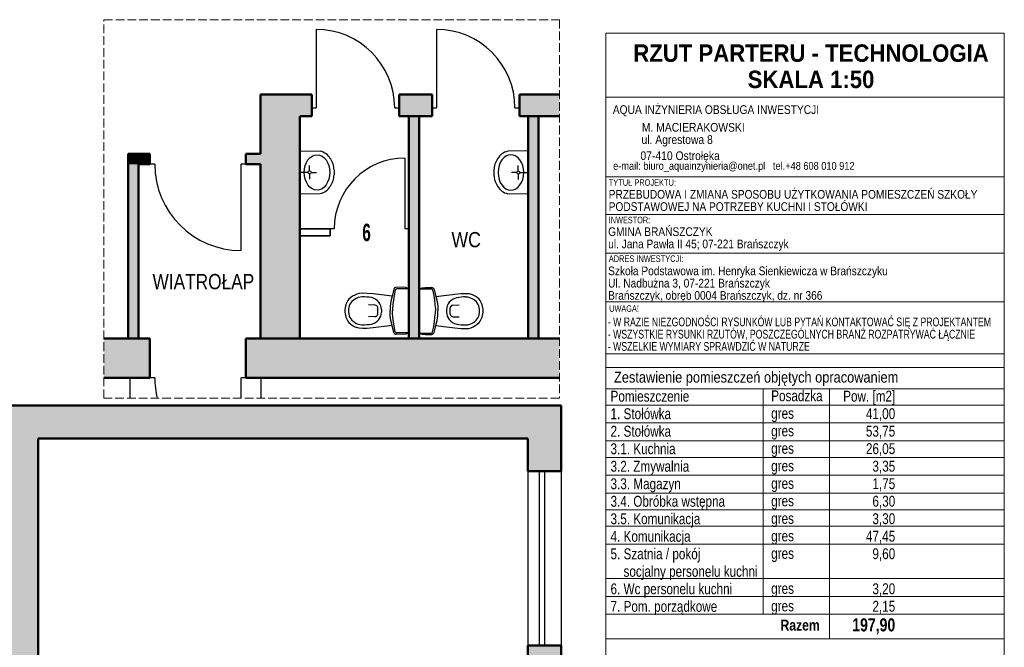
# Model space of a CAD drawing. Header units: centimetres. Extents: x -1240 to 1518, y -1846 to 998.
# Tile 8 of 8: x 373 to 1502, y 278 to 998. Entities that reach past the tile are written whole.
import ezdxf

# ---------------------------------------------------------------- set-up
doc = ezdxf.new("R2010")
doc.units = ezdxf.units.CM
doc.linetypes.add('VERDECKT2_S2', pattern=[13.5, 10, -3.5])
doc.layers.add('Standard', color=7, linetype='Continuous', lineweight=25)
doc.styles.add('ARIAL', font='ARIAL.TTF')

# ---------------------------------------------------------------- blocks, each defined once
blk = doc.blocks.new('OBIEKTY_ZLOZONE_66')
at = {"layer": 'Standard', "color": 7, "linetype": 'ByBlock', "lineweight": 25}
for p, q in [((527.8, 587.3), (522.3, 587.3)), ((626.8, 564), (626.8, 587.3)), ((632.3, 587.3), (626.8, 587.3))]:
    blk.add_line(p, q, dxfattribs=at)
blk.add_arc((626.8, 587.3), 99, 180, 193.6145, dxfattribs=at)
blk = doc.blocks.new('OBIEKTY_ZLOZONE_67')
at = {"layer": 'Standard', "color": 7, "linetype": 'ByBlock', "lineweight": 25}
for p, q in [((527.8, 832.3), (522.3, 832.3)), ((626.8, 733.3), (626.8, 832.3)), ((632.3, 832.3), (626.8, 832.3))]:
    blk.add_line(p, q, dxfattribs=at)
blk.add_arc((626.8, 832.3), 99, 180, 270, dxfattribs=at)
blk = doc.blocks.new('OBIEKTY_ZLOZONE_68')
at = {"layer": 'Standard', "color": 7, "linetype": 'ByBlock', "lineweight": 25}
for p, q in [((694.2, 847.6), (694.2, 798.1)), ((694.2, 847.6), (717.5, 847.3)), ((705.5, 824.7), (705.5, 830.7)), ((733.5, 825.6), (733.5, 820.1)), ((703.7, 822.9), (694.2, 822.9)), ((705.5, 821.1), (705.5, 815.1)), ((707.3, 822.9), (713.3, 822.9)), ((694.2, 798.1), (717.5, 798.5))]:
    blk.add_line(p, q, dxfattribs=at)
blk.add_circle((705.5, 822.9), 1.82, dxfattribs=at)
for centre, major_axis, ratio, start_param, end_param in [((713.1, 831.6), (-17.9, 0), 0.9, 3.590857, 4.46536), ((703.5, 824.9), (-30, 0), 0.9, 3.170004, 3.677074), ((703.5, 820.9), (-30, 0), 0.9, 2.606111, 3.113181), ((714, 822.9), (0, 20.3), 0.723317, 9.424778, 9.424778), ((713.1, 814.1), (-17.9, 0), 0.9, 1.817831, 2.692327)]:
    blk.add_ellipse(centre, major_axis=major_axis, ratio=ratio, start_param=start_param, end_param=end_param, dxfattribs=at)
blk = doc.blocks.new('OBIEKTY_ZLOZONE_69')
at = {"layer": 'Standard', "color": 7, "linetype": 'ByBlock', "lineweight": 25}
for p, q in [((956.3, 847.5), (932.9, 847.2)), ((956.3, 847.5), (956.3, 798)), ((917, 825.5), (917, 820)), ((944.9, 824.6), (944.9, 830.6)), ((943.1, 822.8), (937.1, 822.8)), ((944.9, 820.9), (944.9, 814.9)), ((946.7, 822.8), (956.3, 822.8)), ((956.3, 798), (932.9, 798.4))]:
    blk.add_line(p, q, dxfattribs=at)
blk.add_circle((944.9, 822.8), 1.82, dxfattribs=at)
for centre, major_axis, ratio, start_param, end_param in [((946.9, 824.8), (30, 0), 0.9, 2.606112, 3.113182), ((937.3, 831.5), (17.9, 0), 0.9, 1.817825, 2.692328), ((936.4, 822.8), (0, -20.3), 0.723317, 6.283185, 12.56637), ((946.9, 820.8), (30, 0), 0.9, 3.170005, 3.677075), ((937.3, 814), (17.9, 0), 0.9, 3.590858, 4.465354)]:
    blk.add_ellipse(centre, major_axis=major_axis, ratio=ratio, start_param=start_param, end_param=end_param, dxfattribs=at)
blk = doc.blocks.new('OBIEKTY_ZLOZONE_70')
at = {"layer": 'Standard', "color": 7, "linetype": 'ByBlock', "lineweight": 25}
for p, q in [((812.2, 691.1), (804.7, 690.9)), ((819.2, 689.4), (805.4, 689.4)), ((815.8, 690.8), (812.2, 691.1)), ((819.2, 689.4), (815.8, 690.8)), ((819.2, 638.7), (819.2, 689.4)), ((762.4, 684.1), (759.8, 683.3)), ((766.6, 684.2), (762.4, 684.1)), ((771, 684.1), (766.6, 684.2)), ((778.5, 683.5), (771, 684.1)), ((800, 680.8), (778.5, 683.5)), ((800, 680.8), (798.7, 675)), ((802.1, 688.8), (800, 680.7)), ((802.4, 681.7), (801.6, 676.6)), ((803.8, 688.2), (802.4, 681.7)), ((780.5, 670.6), (773.2, 671)), ((783.8, 660.4), (783.8, 667.8)), ((798.7, 675), (798, 669.5)), ((798, 669.5), (798, 664.1)), ((801.1, 671.2), (800.6, 666.5)), ((800.6, 666.5), (800.6, 664.1)), ((801.6, 676.6), (801.1, 671.2)), ((780.5, 657.5), (773.2, 657.2)), ((788, 665.5), (788, 662.6)), ((798, 658.6), (798, 664.1)), ((798.7, 653.1), (798, 658.6)), ((800.6, 661.6), (800.6, 664.1)), ((801.1, 656.9), (800.6, 661.6)), ((801.6, 651.6), (801.1, 656.9)), ((762.4, 644.1), (759.8, 644.8)), ((766.6, 643.9), (762.4, 644.1)), ((771, 644), (766.6, 643.9)), ((778.5, 644.7), (771, 644)), ((800, 647.4), (778.5, 644.7)), ((800, 647.4), (798.7, 653.1)), ((802.1, 639.3), (800, 647.4)), ((802.4, 646.4), (801.6, 651.6)), ((803.8, 640), (802.4, 646.4)), ((812.2, 637.1), (804.7, 637.2)), ((819.2, 638.7), (805.4, 638.7)), ((815.8, 637.4), (812.2, 637.1)), ((819.2, 638.7), (815.8, 637.4))]:
    blk.add_line(p, q, dxfattribs=at)
for centre, radius, start, end in [((804.8, 688.1), 2.83, 90.9781, 165.7243), ((805.4, 687.8), 1.62, 90.0001, 167.2497), ((767.2, 661.4), 23.1, 108.7181, 136.0438), ((766, 664.4), 15.6, 90.1603, 125.2494), ((767.1, 631), 49.1, 79.2495, 91.3406), ((772.4, 663.3), 16.4, 40.846, 76.2327), ((767.2, 664.3), 21.3, 141.6342, 180.5394), ((764.6, 665), 14.4, 121.836, 183.6459), ((780.6, 667.3), 3.29, 7.5818, 90.696), ((772.4, 664.4), 15.7, 3.8862, 37.7047), ((767.2, 663.9), 21.3, 179.4606, 218.3661), ((764.6, 663.2), 14.4, 176.3538, 238.164), ((780.6, 660.8), 3.29, 269.3049, 352.4183), ((772.4, 663.7), 15.7, 322.2954, 356.1138), ((767.2, 666.7), 23.1, 223.9563, 251.2819), ((766, 663.7), 15.6, 234.7506, 269.8401), ((772.4, 664.8), 16.4, 283.7675, 319.1541), ((804.8, 640), 2.83, 194.2756, 269.0219), ((805.4, 640.3), 1.62, 192.7505, 270)]:
    blk.add_arc(centre, radius, start, end, dxfattribs=at)
blk.add_ellipse((767.1, 697.2), major_axis=(34.7, -34.7), ratio=1, start_param=5.474391, end_param=5.68542, dxfattribs=at)
blk = doc.blocks.new('OBIEKTY_ZLOZONE_71')
at = {"layer": 'Standard', "color": 7, "linetype": 'ByBlock', "lineweight": 25}
for p, q in [((831.3, 689.3), (834.6, 690.6)), ((831.3, 638.6), (831.3, 689.3)), ((831.3, 689.3), (845, 689.3)), ((834.6, 690.6), (838.2, 691)), ((838.2, 691), (845.7, 690.8)), ((846.6, 688.1), (848.1, 681.6)), ((848.1, 681.6), (848.8, 676.4)), ((848.4, 688.7), (850.4, 680.6)), ((850.4, 680.7), (872, 683.3)), ((850.4, 680.7), (851.7, 674.9)), ((872, 683.3), (879.4, 684)), ((879.4, 684), (883.8, 684.1)), ((883.8, 684.1), (888.1, 684)), ((888.1, 684), (890.7, 683.2)), ((848.8, 676.4), (849.3, 671.1)), ((849.3, 671.1), (849.8, 666.4)), ((851.7, 674.9), (852.5, 669.4)), ((852.5, 669.4), (852.5, 664)), ((866.6, 660.3), (866.6, 667.6)), ((869.9, 670.5), (877.2, 670.9)), ((848.8, 651.5), (849.3, 656.8)), ((849.3, 656.8), (849.8, 661.5)), ((849.8, 666.4), (849.8, 664)), ((849.8, 661.5), (849.8, 664)), ((851.7, 653), (852.5, 658.5)), ((852.5, 658.5), (852.5, 664)), ((862.4, 665.4), (862.4, 662.5)), ((869.9, 657.4), (877.2, 657.1)), ((846.6, 639.9), (848.1, 646.3)), ((848.1, 646.3), (848.8, 651.5)), ((848.4, 639.2), (850.4, 647.3)), ((850.4, 647.3), (851.7, 653)), ((850.4, 647.3), (872, 644.6)), ((872, 644.6), (879.4, 643.9)), ((879.4, 643.9), (883.8, 643.8)), ((883.8, 643.8), (888.1, 643.9)), ((888.1, 643.9), (890.7, 644.7)), ((831.3, 638.6), (834.6, 637.3)), ((831.3, 638.6), (845, 638.6)), ((834.6, 637.3), (838.2, 637)), ((838.2, 637), (845.7, 637.1))]:
    blk.add_line(p, q, dxfattribs=at)
for centre, radius, start, end in [((845, 687.7), 1.62, 12.7503, 89.9999), ((845.6, 688), 2.83, 14.2757, 89.0219), ((878.1, 663.2), 16.4, 103.7673, 139.154), ((883.3, 630.9), 49.1, 88.6594, 100.7505), ((884.4, 664.3), 15.6, 54.7506, 89.8397), ((883.2, 661.3), 23.1, 43.9562, 71.2819), ((878.1, 664.3), 15.7, 142.2953, 176.1138), ((869.9, 667.2), 3.29, 89.304, 172.4182), ((885.9, 664.9), 14.4, 356.3541, 58.164), ((883.2, 664.2), 21.3, 359.4606, 38.3658), ((878.1, 663.6), 15.7, 183.8862, 217.7046), ((869.9, 660.7), 3.29, 187.5817, 270.6951), ((885.9, 663), 14.4, 301.836, 3.6462), ((883.2, 663.8), 21.3, 321.6339, 0.5394), ((878.1, 664.7), 16.4, 220.8459, 256.2325), ((884.4, 663.6), 15.6, 270.1599, 305.2494), ((883.2, 666.6), 23.1, 288.7181, 316.0437), ((845, 640.2), 1.62, 270, 347.2495), ((845.6, 639.9), 2.83, 270.9781, 345.7244)]:
    blk.add_arc(centre, radius, start, end, dxfattribs=at)
blk.add_ellipse((883.3, 697.1), major_axis=(-34.7, -34.7), ratio=1, start_param=0.597765, end_param=0.808794, dxfattribs=at)
blk = doc.blocks.new('OBIEKTY_ZLOZONE_72')
at = {"layer": 'Standard', "color": 7, "linetype": 'ByBlock', "lineweight": 25}
for p, q in [((814.7, 839.3), (814.7, 758.3)), ((733.7, 758.3), (729.2, 758.3)), ((819.2, 758.3), (814.7, 758.3))]:
    blk.add_line(p, q, dxfattribs=at)
blk.add_arc((814.7, 758.3), 81, 90, 180, dxfattribs=at)
blk = doc.blocks.new('OBIEKTY_ZLOZONE_73')
at = {"layer": 'Standard', "color": 7, "linetype": 'ByBlock', "lineweight": 25}
for p, q in [((713.1, 986.8), (713.1, 896.8)), ((708.1, 896.8), (713.1, 896.8)), ((803.1, 896.8), (808.1, 896.8))]:
    blk.add_line(p, q, dxfattribs=at)
blk.add_arc((713.1, 896.8), 90, 0, 90, dxfattribs=at)
blk = doc.blocks.new('OBIEKTY_ZLOZONE_74')
at = {"layer": 'Standard', "color": 7, "linetype": 'ByBlock', "lineweight": 25}
for p, q in [((851.1, 986.8), (851.1, 896.8)), ((846.1, 896.8), (851.1, 896.8)), ((941.1, 896.8), (946.1, 896.8))]:
    blk.add_line(p, q, dxfattribs=at)
blk.add_arc((851.1, 896.8), 90, 0, 90, dxfattribs=at)

msp = doc.modelspace()

# ---------------------------------------------------------------- hatches: boundary and pattern name
at = {"layer": 'Standard', "linetype": 'ByBlock', "lineweight": 13}
h = msp.add_hatch(color=254, dxfattribs=at)
h.paths.add_polyline_path([(-120.1, 299.7), (-120.1, 259.7), (-80.1, 259.7), (-80.1, 299.7)])
h.paths.add_polyline_path([(993.9, 280.1), (955.9, 280.1), (955.9, 200.1), (993.9, 200.1)])
h.paths.add_polyline_path([(993.9, -79.9), (993.9, 0.1), (955.9, 0.1), (955.9, -79.9)])
h.paths.add_polyline_path([(558.9, -416.1), (570.9, -416.1), (570.9, -380.3), (518, -380.3), (518, -392.3), (558.9, -392.3)])
h.paths.add_polyline_path([(189.9, 555.7), (145.9, 555.7), (145.9, 517.7), (189.9, 517.7)])
h.paths.add_polyline_path([(-378.1, 492.7), (-378.1, 517.7), (-220.1, 517.7), (-220.1, 555.7), (-378.1, 555.7), (-378.1, 627.7), (-420.1, 627.7), (-420.1, 492.7)])
h.paths.add_polyline_path([(-1015.1, 919.7), (-1015.1, 881.7), (-420.1, 881.7), (-420.1, 804.7), (-378.1, 804.7), (-378.1, 998), (-420.1, 998), (-420.1, 919.7)])
h.paths.add_polyline_path([(-1110.1, 307.7), (-1135.1, 307.7), (-1135.1, 881.7), (-1115.1, 881.7), (-1115.1, 919.7), (-1160.1, 919.7), (-1160.1, 307.7), (-1240, 307.7), (-1240, 265.7), (-1110.1, 265.7)])
h.paths.add_polyline_path([(-866.1, -59.3), (-821.1, -59.3), (-821.1, 33.7), (-866.1, 33.7)])
h.paths.add_polyline_path([(-821.1, 155.7), (-866.1, 155.7), (-866.1, 138.7), (-821.1, 138.7)])
h.paths.add_polyline_path([(955.9, 480.1), (993.9, 480.1), (993.9, 555.7), (315.9, 555.7), (315.9, 517.7), (351.9, 517.7), (351.9, 317.7), (323.9, 317.7), (323.9, 259.7), (351.9, 259.7), (351.9, -497.3), (308.9, -497.3), (308.9, -509.3), (351.9, -509.3), (351.9, -524.3), (393.9, -524.3), (393.9, -392.3), (418, -392.3), (418, -380.3), (393.9, -380.3), (393.9, 517.7), (955.9, 517.7)])
h.paths.add_polyline_path([(-266.1, -134.3), (-221.1, -134.3), (-221.1, -74.3), (-266.1, -74.3), (-266.1, -90.3), (-236.7, -90.3), (-236.7, -105.3), (-266.1, -105.3)])
h.paths.add_polyline_path([(-221.1, 220.7), (-221.1, 265.7), (-266.1, 265.7), (-266.1, 220.7)])
h.paths.add_polyline_path([(208.9, -509.3), (208.9, -497.3), (-29.1, -497.3), (-29.1, -509.3)])
h.paths.add_polyline_path([(-900.1, 265.7), (-866.1, 265.7), (-866.1, 210.7), (-821.1, 210.7), (-821.1, 220.7), (-378.1, 220.7), (-378.1, 332.7), (-420.1, 332.7), (-420.1, 307.7), (-900.1, 307.7)])
h.paths.add_polyline_path([(-266.1, -330.3), (-266.1, -343.3), (-821.1, -343.3), (-821.1, -274.3), (-866.1, -274.3), (-866.1, -1810.3), (-221.1, -1810.3), (-221.1, -1554.3), (222, -1554.3), (222, -1509.3), (208.9, -1509.3), (208.9, -1309.3), (222, -1309.3), (222, -1297.3), (196.9, -1297.3), (196.9, -1509.3), (-221.1, -1509.3), (-221.1, -254.3), (-266.1, -254.3), (-266.1, -315.3), (-236.7, -315.3), (-236.7, -330.3)])
h.paths.add_polyline_path([(-266.1, -355.3), (-266.1, -596.3), (-821.1, -596.3), (-821.1, -355.3)], flags=16)
h.paths.add_polyline_path([(-821.1, -890.3), (-266.1, -890.3), (-266.1, -1765.3), (-821.1, -1765.3)], flags=16)
h.paths.add_polyline_path([(-821.1, -878.3), (-821.1, -608.3), (-266.1, -608.3), (-266.1, -878.3)], flags=16)
at = {"layer": 'Standard', "linetype": 'VERDECKT2_S2', "lineweight": 25}
msp.add_hatch(color=254, dxfattribs=at).paths.add_polyline_path([(946.1, 912.3), (946.1, 887.3), (956.2, 887.3), (956.2, 847.5), (956.3, 847.5), (956.3, 798), (956.2, 798), (956.2, 758.3), (955.4, 758.3), (955.4, 750.3), (956.2, 750.3), (956.2, 632.3), (831.2, 632.3), (831.2, 887.3), (846.1, 887.3), (846.1, 912.3), (808.1, 912.3), (808.1, 887.3), (819.2, 887.3), (819.2, 632.3), (694.2, 632.3), (694.2, 887.3), (708.1, 887.3), (708.1, 912.3), (649.2, 912.3), (649.2, 844.3), (632.3, 844.3), (632.3, 832.3), (649.2, 832.3), (649.2, 632.3), (632.3, 632.3), (632.3, 587.3), (992, 587.3), (992, 632.3), (968.2, 632.3), (968.2, 887.3), (992, 887.3), (992, 912.3)])
at = {"layer": 'Standard', "linetype": 'VERDECKT2_S2', "lineweight": 13}
for points in [[(497.2, 832.3), (509.2, 832.3), (509.2, 844.3), (497.2, 844.3)], [(509.2, 832.3), (522.3, 832.3), (522.3, 844.3), (509.2, 844.3)], [(509.2, 632.3), (509.2, 832.3), (497.2, 832.3), (497.2, 632.3)], [(469.5, 587.3), (522.3, 587.3), (522.3, 632.3), (469.5, 632.3)]]:
    msp.add_hatch(color=254, dxfattribs=at).paths.add_polyline_path(points)

# ---------------------------------------------------------------- linework, layer by layer
at = {"layer": 'Standard', "color": 7, "linetype": 'VERDECKT2_S2', "lineweight": 13}
for p, q in [((469.5, 998), (992, 998)), ((469.5, 564), (469.5, 998)), ((992, 998), (992, 564)), ((992, 564), (469.5, 564))]:
    msp.add_line(p, q, dxfattribs=at)
at = {"layer": 'Standard', "color": 7, "linetype": 'ByBlock', "lineweight": 13}
for p, q in [((1045.4, 982.4), (1502.4, 982.4)), ((1045.4, 909), (1045.4, 982.4)), ((1502.4, 982.4), (1502.4, -1032.1)), ((1502.4, 909), (1045.4, 909)), ((1045.4, 909), (1045.4, -1032.1)), ((1045.4, 817.7), (1502.4, 817.7)), ((1045.4, 774.7), (1502.4, 774.7)), ((1045.4, 730.4), (1502.4, 730.4)), ((1045.4, 674.5), (1502.4, 674.5)), ((1045.4, 614.8), (1502.4, 614.8)), ((1045.4, 599.2), (1045.4, 310.2)), ((1045.4, 599.2), (1502.4, 599.2)), ((1502.4, 599.2), (1502.4, 310.2)), ((1045.4, 574.6), (1502.4, 574.6)), ((1225.7, 574.6), (1225.7, 316)), ((1301.8, 288), (1301.8, 574.6)), ((1045.4, 556), (1502.4, 556)), ((1045.4, 535.5), (1502.4, 535.5)), ((1045.4, 515), (1502.4, 515)), ((1045.4, 496), (1502.4, 496)), ((1045.4, 475.5), (1502.4, 475.5)), ((1045.4, 455), (1502.4, 455)), ((1045.4, 436), (1502.4, 436)), ((1045.4, 417), (1502.4, 417)), ((1045.4, 396.5), (1502.4, 396.5)), ((1045.4, 357), (1502.4, 357)), ((1045.4, 336.5), (1502.4, 336.5)), ((1045.4, 316), (1502.4, 316)), ((1045.4, 316), (1502.4, 316)), ((1045.4, 288), (1502.4, 288))]:
    msp.add_line(p, q, dxfattribs=at)
at = {"layer": 'Standard', "color": 7, "linetype": 'ByBlock', "lineweight": 50}
for p, q in [((649.2, 912.3), (708.1, 912.3)), ((649.2, 844.3), (649.2, 912.3)), ((708.1, 887.3), (708.1, 912.3)), ((808.1, 887.3), (808.1, 912.3)), ((808.1, 912.3), (846.1, 912.3)), ((846.1, 887.3), (846.1, 912.3)), ((946.1, 887.3), (946.1, 912.3)), ((946.1, 912.3), (992, 912.3)), ((694.2, 632.3), (694.2, 887.3)), ((694.2, 887.3), (708.1, 887.3)), ((808.1, 887.3), (846.1, 887.3)), ((819.2, 632.3), (819.2, 887.3)), ((831.2, 632.3), (831.2, 887.3)), ((946.1, 887.3), (992, 887.3)), ((956.2, 632.3), (956.2, 887.3)), ((968.2, 632.3), (968.2, 887.3)), ((497.2, 632.3), (497.2, 844.3)), ((497.2, 844.3), (522.3, 844.3)), ((522.3, 844.3), (522.3, 832.3)), ((632.3, 844.3), (649.2, 844.3)), ((632.3, 844.3), (632.3, 832.3)), ((509.2, 832.3), (522.3, 832.3)), ((509.2, 632.3), (509.2, 832.3)), ((632.3, 832.3), (649.2, 832.3)), ((649.2, 632.3), (649.2, 832.3)), ((469.5, 632.3), (522.3, 632.3)), ((522.3, 632.3), (522.3, 587.3)), ((632.3, 632.3), (632.3, 587.3)), ((632.3, 632.3), (992, 632.3)), ((469.5, 587.3), (522.3, 587.3)), ((632.3, 587.3), (992, 587.3)), ((993.9, 555.7), (315.9, 555.7)), ((993.9, 480.1), (993.9, 555.7)), ((955.9, 517.7), (393.9, 517.7)), ((393.9, -380.3), (393.9, 517.7)), ((955.9, 480.1), (955.9, 517.7)), ((955.9, 480.1), (993.9, 480.1)), ((955.9, 280.1), (993.9, 280.1)), ((955.9, 200.1), (955.9, 280.1)), ((993.9, 200.1), (993.9, 280.1))]:
    msp.add_line(p, q, dxfattribs=at)
at = {"layer": 'Standard', "color": 7, "linetype": 'ByBlock', "lineweight": 35}
for p, q in [((729.2, 758.3), (694.2, 758.3)), ((729.2, 758.3), (729.2, 750.3)), ((729.2, 750.3), (694.2, 750.3))]:
    msp.add_line(p, q, dxfattribs=at)
at = {"layer": 'Standard', "color": 7, "linetype": 'ByBlock', "lineweight": 25}
for p, q in [((499.4, 587.3), (499.4, 564)), ((649.4, 587.3), (649.4, 564)), ((955.9, 480.1), (955.9, 280.1)), ((968.9, 480.1), (968.9, 280.1)), ((974.9, 480.1), (974.9, 280.1)), ((993.9, 480.1), (993.9, 280.1))]:
    msp.add_line(p, q, dxfattribs=at)

# ---------------------------------------------------------------- block references
for name in ['OBIEKTY_ZLOZONE_73', 'OBIEKTY_ZLOZONE_74', 'OBIEKTY_ZLOZONE_68', 'OBIEKTY_ZLOZONE_69', 'OBIEKTY_ZLOZONE_72', 'OBIEKTY_ZLOZONE_67', 'OBIEKTY_ZLOZONE_70', 'OBIEKTY_ZLOZONE_71', 'OBIEKTY_ZLOZONE_66']:
    msp.add_blockref(name, (0, 0), dxfattribs=at)

# ---------------------------------------------------------------- texts
at = {"layer": 'Standard', "color": 7, "linetype": 'ByBlock', "lineweight": 35, "insert": (1280.7, 969.7), "char_height": 20, "width": 417.737, "attachment_point": 2, "line_spacing_factor": 0.903614, "style": 'ARIAL'}
msp.add_mtext('{\\fArial|i0|b1;\\H20.000000;\\W0.909091;\\C7;RZUT PARTERU - TECHNOLOGIA}\\P{\\fArial|i0|b1;\\H20.000000;\\W0.909091;\\C7;SKALA 1:50}\\P', dxfattribs=at)
at = {"layer": 'Standard', "color": 7, "linetype": 'ByBlock', "lineweight": 13, "style": 'ARIAL'}
for s, insert, char_height, width, attachment_point in [('\\W0.84;AQUA\\~INŻYNIERIA\\~OBSŁUGA\\~INWESTYCJI', (1053.3, 893.5), 10, 239.191, 4), ('\\W0.85;M.\\~MACIERAKOWSKI', (1086.6, 874.5), 10, 120.075, 4), ('\\W0.85;ul.\\~Agrestowa\\~8', (1086.2, 859), 10, 84.809, 4), ('\\W0.85;07-410\\~Ostrołęka', (1085, 840.5), 10, 93.959, 4), ('\\W0.84;e-mail:\\~biuro_aquainzynieria@onet.pl\\~\\~\\~tel.+48\\~608\\~010\\~912', (1053.7, 829), 9, 280.037, 4), ('\\W0.78;TYTUŁ\\~PROJEKTU:', (1048.7, 811.2), 7.5, 76.003, 4), ('\\W0.80;INWESTOR:', (1048.7, 768.2), 7.5, 48.655, 4), ('\\W0.78;ADRES\\~INWESTYCJI:', (1048.7, 723.9), 7.5, 84.069, 4), ('\\W0.80;UWAGA!', (1049.2, 666.7), 7.5, 35.699, 4), ('\\W0.84;Zestawienie\\~pomieszczeń\\~objętych\\~opracowaniem', (1380.8, 594.3), 12.5, 330.61, 3), ('{\\fArial|i0|b1;\\H12.500000;\\W0.800000;\\C7;Razem}\\P', (1290.7, 309.9), 12.5, 50.702, 3)]:
    msp.add_mtext(s, dxfattribs=dict(at, insert=insert, char_height=char_height, width=width, attachment_point=attachment_point))
for s, insert, char_height, width, attachment_point, line_spacing_factor in [('{\\fArial|i0|b0;\\H10.000000;\\W0.833333;\\C7;PRZEBUDOWA I ZMIANA SPOSOBU UŻYTKOWANIA POMIESZCZEŃ SZKOŁY}\\P{\\fArial|i0|b0;\\H10.000000;\\W0.833333;\\C7;PODSTAWOWEJ NA POTRZEBY KUCHNI I STOŁÓWKI }\\P', (1048.6, 802.7), 10, 427.375, 1, 0.843373), ('{\\fArial|i0|b0;\\H10.000000;\\W0.833333;\\C7;GMINA BRAŃSZCZYK}\\P{\\fArial|i0|b0;\\H10.000000;\\W0.833333;\\C7;ul. Jana Pawła II 45; 07-221 Brańszczyk}\\P', (1048, 759.9), 10, 266.699, 1, 0.843373), ('{\\fArial|i0|b0;\\H10.000000;\\W0.833333;\\C7;Szkoła Podstawowa im. Henryka Sienkiewicza w Brańszczyku}\\P{\\fArial|i0|b0;\\H10.000000;\\W0.833333;\\C7;Ul. Nadbużna 3, 07-221 Brańszczyk}\\P{\\fArial|i0|b0;\\H10.000000;\\W0.833333;\\C7;Brańszczyk, obręb 0004 Brańszczyk, dz. nr 366}\\P', (1047.9, 714.9), 10, 365.874, 1, 0.843373), ('{\\fArial|i0|b0;\\H10.000000;\\W0.714286;\\C7;- W RAZIE NIEZGODNOŚCI RYSUNKÓW LUB PYTAŃ KONTAKTOWAĆ SIĘ Z PROJEKTANTEM}\\P{\\fArial|i0|b0;\\H10.000000;\\W0.714286;\\C7;- WSZYSTKIE RYSUNKI RZUTÓW, POSZCZEGÓLNYCH BRANŻ ROZPATRYWAĆ ŁĄCZNIE}\\P{\\fArial|i0|b0;\\H10.000000;\\W0.714286;\\C7;- WSZELKIE WYMIARY SPRAWDZIĆ W NATURZE}\\P', (1047.6, 656.4), 10, 443.465, 1, 0.843373), ('{\\fArial|i0|b0;\\H12.500000;\\W0.769231;\\C7;Pomieszczenie}\\P{\\fArial|i0|b0;\\H12.500000;\\W0.769231;\\C7;1. Stołówka}\\P{\\fArial|i0|b0;\\H12.500000;\\W0.769231;\\C7;2. Stołówka}\\P{\\fArial|i0|b0;\\H12.500000;\\W0.769231;\\C7;3.1. Kuchnia}\\P{\\fArial|i0|b0;\\H12.500000;\\W0.769231;\\C7;3.2. Zmywalnia}\\P{\\fArial|i0|b0;\\H12.500000;\\W0.769231;\\C7;3.3. Magazyn}\\P{\\fArial|i0|b0;\\H12.500000;\\W0.769231;\\C7;3.4. Obróbka wstępna}\\P{\\fArial|i0|b0;\\H12.500000;\\W0.769231;\\C7;3.5. Komunikacja}\\P{\\fArial|i0|b0;\\H12.500000;\\W0.769231;\\C7;4. Komunikacja}\\P{\\fArial|i0|b0;\\H12.500000;\\W0.769231;\\C7;5. Szatnia / pokój}\\P{\\fArial|i0|b0;\\H12.500000;\\W0.769231;\\C7;    socjalny personelu kuchni}\\P{\\fArial|i0|b0;\\H12.500000;\\W0.769231;\\C7;6. Wc personelu kuchni}\\P{\\fArial|i0|b0;\\H12.500000;\\W0.769231;\\C7;7. Pom. porządkowe}\\P', (1050.7, 572.4), 12.5, 186.658, 1, 0.963855), ('{\\fArial|i0|b0;\\H12.500000;\\W0.769231;\\C7;Posadzka}\\P{\\fArial|i0|b0;\\H12.500000;\\W0.769231;\\C7;gres}\\P{\\fArial|i0|b0;\\H12.500000;\\W0.769231;\\C7;gres}\\P{\\fArial|i0|b0;\\H12.500000;\\W0.769231;\\C7;gres}\\P{\\fArial|i0|b0;\\H12.500000;\\W0.769231;\\C7;gres}\\P{\\fArial|i0|b0;\\H12.500000;\\W0.769231;\\C7;gres}\\P{\\fArial|i0|b0;\\H12.500000;\\W0.769231;\\C7;gres}\\P{\\fArial|i0|b0;\\H12.500000;\\W0.769231;\\C7;gres}\\P{\\fArial|i0|b0;\\H12.500000;\\W0.769231;\\C7;gres}\\P{\\fArial|i0|b0;\\H12.500000;\\W0.769231;\\C7;gres}\\P}\\P{\\fArial|i0|b0;\\H12.500000;\\W0.769231;\\C7;gres}\\P{\\fArial|i0|b0;\\H12.500000;\\W0.769231;\\C7;gres}\\P', (1235, 572.9), 12.5, 64.268, 1, 0.963855), ('{\\fArial|i0|b0;\\H12.500000;\\W0.769231;\\C7;Pow. [m2]}\\P{\\fArial|i0|b0;\\H12.500000;\\W0.769231;\\C7;41,00}\\P{\\fArial|i0|b0;\\H12.500000;\\W0.769231;\\C7;53,75}\\P{\\fArial|i0|b0;\\H12.500000;\\W0.769231;\\C7;26,05}\\P{\\fArial|i0|b0;\\H12.500000;\\W0.769231;\\C7;3,35}\\P{\\fArial|i0|b0;\\H12.500000;\\W0.769231;\\C7;1,75}\\P{\\fArial|i0|b0;\\H12.500000;\\W0.769231;\\C7;6,30}\\P{\\fArial|i0|b0;\\H12.500000;\\W0.769231;\\C7;3,30}\\P{\\fArial|i0|b0;\\H12.500000;\\W0.769231;\\C7;47,45}\\P{\\fArial|i0|b0;\\H12.500000;\\W0.769231;\\C7;9,60}\\P}\\P{\\fArial|i0|b0;\\H12.500000;\\W0.769231;\\C7;3,20}\\P{\\fArial|i0|b0;\\H12.500000;\\W0.769231;\\C7;2,15}\\P{\\fArial|i0|b1;\\H15.000000;\\W0.769231;\\C7;197,90}\\P', (1377.3, 572.5), 12.5, 64.751, 3, 0.963855)]:
    msp.add_mtext(s, dxfattribs=dict(at, insert=insert, char_height=char_height, width=width, attachment_point=attachment_point, line_spacing_factor=line_spacing_factor))
at = {"layer": 'Standard', "color": 7, "linetype": 'ByBlock', "lineweight": 25, "insert": (770.8, 753.9), "char_height": 20, "width": 75.746, "attachment_point": 5, "style": 'ARIAL'}
msp.add_mtext('{\\fArial|i0|b1;\\H20.000000;\\W0.625000;\\C7;6}\\P', dxfattribs=at)
at = {"layer": 'Standard', "color": 7, "linetype": 'ByBlock', "lineweight": 50, "char_height": 17.5, "attachment_point": 4, "style": 'ARIAL'}
for s, insert, width in [('\\W0.83;WC', (868.2, 745.6), 39.913), ('\\W0.81;WIATROŁAP', (525.3, 697.5), 122.343)]:
    msp.add_mtext(s, dxfattribs=dict(at, insert=insert, width=width))

doc.saveas('drawing.dxf')
